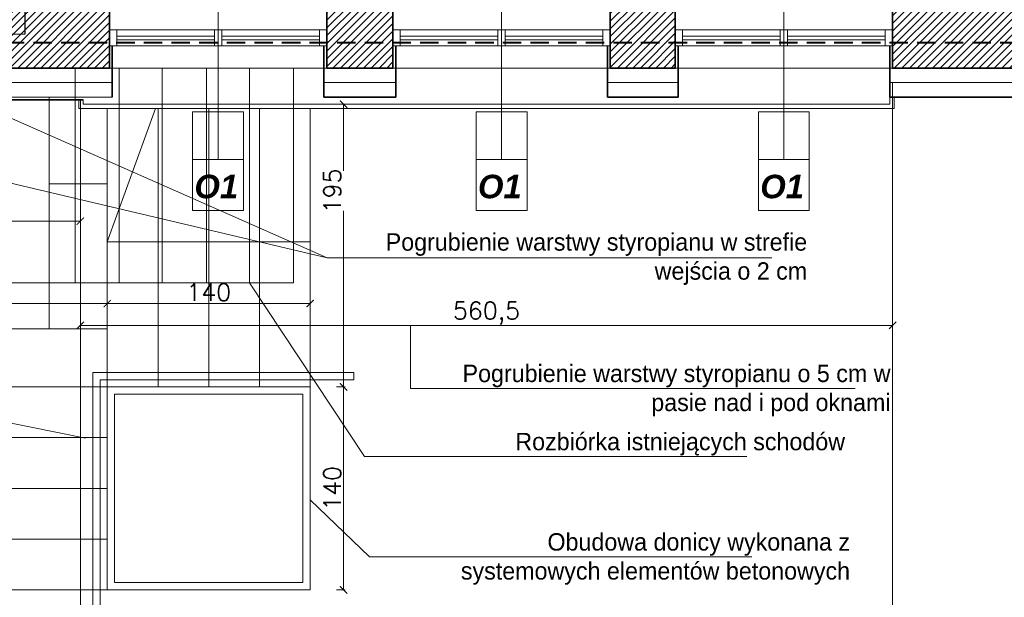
# Model space of a CAD drawing. Header units: millimetres. Extents: x -740 to 33545, y 5178 to 22494.
# Tile 163 of 256: x 10526 to 11205, y 9374 to 9773. Entities that reach past the tile are written whole.
import ezdxf
from ezdxf.lldxf.tags import DXFTag

# ---------------------------------------------------------------- set-up
doc = ezdxf.new("R2010")
doc.units = ezdxf.units.MM
doc.header["$MEASUREMENT"] = 0
doc.linetypes.add('DASHED', pattern=[19.05, 12.7, -6.35])
doc.layers.get('Defpoints').update_dxf_attribs({"color": 252})
for name, color, linetype, lineweight in [('_IS_POZA_ZAKRESEM', 2, 'DASHED', 40), ('A_istniejące ściany', 252, 'Continuous', 35), ('A_izolacja', 252, 'Continuous', 9), ('A_l.przerywana', 252, 'ICAD_ISO03W100', 9), ('A_okna wymieniane', 252, 'Continuous', 15), ('A_opisy', 252, 'Continuous', 15), ('A_ściany projektowane', 252, 'Continuous', 35), ('k_wyburzenia widoczne', 252, 'PNEUMATIC2', 18), ('l.przerywana', 252, 'ICAD_ISO03W100', 5), ('l.widokowa', 252, 'Continuous', 15), ('l.wypełnien', 252, 'Continuous', 5), ('wymiarowanie', 252, 'Continuous', 9)]:
    doc.layers.add(name, color=color, linetype=linetype, lineweight=lineweight)
doc.styles.add('ARIALL', font='GOTHIC.TTF', dxfattribs={"height": 40})
doc.styles.add('ROMANS', font='romans')
doc.styles.add('styl2', font='simplex.shx')
doc.linetypes.add('BATTING', pattern='A,0.00254,-2.54,[134,ltypeshp.shx,S=2.54,R=0,X=-2.54,Y=0],-5.08,[134,ltypeshp.shx,S=2.54,R=180,X=2.54,Y=0],-2.54', length=10.16254)
tags = doc.linetypes.add('ICAD_ISO03W100', pattern=[30, 12, -18]).pattern_tags.tags
tags[6:7] = [DXFTag(74, 4), DXFTag(75, 0), DXFTag(340, '0'), DXFTag(46, 1.0), DXFTag(50, 0.0), DXFTag(44, 0.0), DXFTag(45, 0.0)]
tags[4:5] = [DXFTag(74, 4), DXFTag(75, 0), DXFTag(340, '0'), DXFTag(46, 1.0), DXFTag(50, 0.0), DXFTag(44, 0.0), DXFTag(45, 0.0)]
doc.linetypes.add('PNEUMATIC2', pattern='A,0.5,-0.25,["//",Standard,S=0.2,R=0,X=-0.1,Y=-0.1],-0.25', length=1)
doc.dimstyles.new('Skala 1-50', dxfattribs={"dimtxt": 12, "dimasz": 5, "dimexe": 1, "dimexo": 1, "dimgap": 1.5, "dimtad": 1, "dimdec": 1, "dimrnd": 0.5, "dimtxsty": 'styl2', "dimblk": 'ARCHTICK', "dimcen": 5, "dimadec": 0, "dimazin": 0, "dimtfac": 1, "dimtdec": 1, "dimtmove": 1, "dimatfit": 3, "dimldrblk": 'ARCHTICK', "dimfxl": 0, "dimlwd": -1, "dimlwe": -1, "dimarcsym": 0})

# ---------------------------------------------------------------- blocks, each defined once
blk = doc.blocks.new('_ArchTick')
at = {"color": 0, "linetype": 'ByBlock', "const_width": 0.15}
blk.add_lwpolyline([(-0.5, -0.5), (0.5, 0.5)], dxfattribs=at)
blk = doc.blocks.new('*D1743')
at = {"layer": 'Defpoints', "color": 0}
for p in [(10586.27, 9577.12), (10186.27, 9559.31), (10586.27, 9559.31)]:
    blk.add_point(p, dxfattribs=at)
at = {"layer": 'wymiarowanie', "color": 0}
for p, q in [((10186.27, 9572.12), (10186.27, 9578.12)), ((10186.27, 9577.12), (10586.27, 9577.12)), ((10586.27, 9572.12), (10586.27, 9578.12))]:
    blk.add_line(p, q, dxfattribs=at)
at = {"layer": 'wymiarowanie', "color": 0, "xscale": 5, "yscale": 5, "zscale": 5, "rotation": 180}
blk.add_blockref('_ArchTick', (10186.27, 9577.12), dxfattribs=at)
at = {"layer": 'wymiarowanie', "color": 0, "xscale": 5, "yscale": 5, "zscale": 5}
blk.add_blockref('_ArchTick', (10586.27, 9577.12), dxfattribs=at)
at = {"layer": 'wymiarowanie', "color": 0, "insert": (10386.27, 9584.92), "char_height": 12, "attachment_point": 5, "style": 'styl2'}
blk.add_mtext('400', dxfattribs=at)
blk = doc.blocks.new('*D1744')
at = {"layer": 'Defpoints', "color": 0}
for p in [(10726.27, 9577.12), (10586.27, 9559.31), (10726.27, 9552.16)]:
    blk.add_point(p, dxfattribs=at)
at = {"layer": 'wymiarowanie', "color": 0}
for p, q in [((10586.27, 9572.12), (10586.27, 9578.12)), ((10586.27, 9577.12), (10726.27, 9577.12)), ((10726.27, 9572.12), (10726.27, 9578.12))]:
    blk.add_line(p, q, dxfattribs=at)
at = {"layer": 'wymiarowanie', "color": 0, "xscale": 5, "yscale": 5, "zscale": 5, "rotation": 180}
blk.add_blockref('_ArchTick', (10586.27, 9577.12), dxfattribs=at)
at = {"layer": 'wymiarowanie', "color": 0, "xscale": 5, "yscale": 5, "zscale": 5}
blk.add_blockref('_ArchTick', (10726.27, 9577.12), dxfattribs=at)
at = {"layer": 'wymiarowanie', "color": 0, "insert": (10656.27, 9584.92), "char_height": 12, "attachment_point": 5, "style": 'styl2'}
blk.add_mtext('140', dxfattribs=at)
blk = doc.blocks.new('*D1888')
at = {"layer": 'Defpoints', "color": 0}
for p in [(10443.84, 9728.58), (10567.7, 9668.2), (10567.7, 9633.97)]:
    blk.add_point(p, dxfattribs=at)
at = {"layer": 'wymiarowanie', "color": 0}
for p, q in [((10443.84, 9638.97), (10443.84, 9632.97)), ((10567.7, 9638.97), (10567.7, 9632.97)), ((10443.84, 9633.97), (10567.7, 9633.97))]:
    blk.add_line(p, q, dxfattribs=at)
at = {"layer": 'wymiarowanie', "color": 0, "xscale": 5, "yscale": 5, "zscale": 5, "rotation": 180}
blk.add_blockref('_ArchTick', (10443.84, 9633.97), dxfattribs=at)
at = {"layer": 'wymiarowanie', "color": 0, "xscale": 5, "yscale": 5, "zscale": 5}
blk.add_blockref('_ArchTick', (10567.7, 9633.97), dxfattribs=at)
at = {"layer": 'wymiarowanie', "color": 0, "insert": (10505.77, 9641.62), "char_height": 12, "attachment_point": 5, "style": 'styl2'}
blk.add_mtext('124', dxfattribs=at)
blk = doc.blocks.new('*D1890')
at = {"layer": 'Defpoints', "color": 0}
for p in [(11128.02, 9719.58), (10567.7, 9717.58), (11128.02, 9562.04)]:
    blk.add_point(p, dxfattribs=at)
at = {"layer": 'wymiarowanie', "color": 0}
for p, q in [((10567.7, 9567.04), (10567.7, 9561.04)), ((11128.02, 9567.04), (11128.02, 9561.04)), ((10567.7, 9562.04), (11128.02, 9562.04))]:
    blk.add_line(p, q, dxfattribs=at)
at = {"layer": 'wymiarowanie', "color": 0, "xscale": 5, "yscale": 5, "zscale": 5, "rotation": 180}
blk.add_blockref('_ArchTick', (10567.7, 9562.04), dxfattribs=at)
at = {"layer": 'wymiarowanie', "color": 0, "xscale": 5, "yscale": 5, "zscale": 5}
blk.add_blockref('_ArchTick', (11128.02, 9562.04), dxfattribs=at)
at = {"layer": 'wymiarowanie', "color": 0, "insert": (10847.86, 9570.39), "char_height": 12, "attachment_point": 5, "style": 'styl2'}
blk.add_mtext('560,5', dxfattribs=at)
blk = doc.blocks.new('*D2153')
at = {"layer": 'Defpoints', "color": 0}
for p in [(10443.84, 9728.58), (10567.7, 9717.58), (10567.7, 9186.8)]:
    blk.add_point(p, dxfattribs=at)
at = {"layer": 'wymiarowanie', "color": 0}
for p, q in [((10443.84, 9191.8), (10443.84, 9185.8)), ((10567.7, 9191.8), (10567.7, 9185.8)), ((10443.84, 9186.8), (10567.7, 9186.8))]:
    blk.add_line(p, q, dxfattribs=at)
at = {"layer": 'wymiarowanie', "color": 0, "xscale": 5, "yscale": 5, "zscale": 5, "rotation": 180}
blk.add_blockref('_ArchTick', (10443.84, 9186.8), dxfattribs=at)
at = {"layer": 'wymiarowanie', "color": 0, "xscale": 5, "yscale": 5, "zscale": 5}
blk.add_blockref('_ArchTick', (10567.7, 9186.8), dxfattribs=at)
at = {"layer": 'wymiarowanie', "color": 0, "insert": (10505.77, 9194.45), "char_height": 12, "attachment_point": 5, "style": 'styl2'}
blk.add_mtext('124', dxfattribs=at)
blk = doc.blocks.new('*D2154')
at = {"layer": 'Defpoints', "color": 0}
for p in [(10737.7, 9739.58), (10567.7, 9717.58), (10737.7, 9186.8)]:
    blk.add_point(p, dxfattribs=at)
at = {"layer": 'wymiarowanie', "color": 0}
for p, q in [((10567.7, 9191.8), (10567.7, 9185.8)), ((10737.7, 9191.8), (10737.7, 9185.8)), ((10567.7, 9186.8), (10737.7, 9186.8))]:
    blk.add_line(p, q, dxfattribs=at)
at = {"layer": 'wymiarowanie', "color": 0, "xscale": 5, "yscale": 5, "zscale": 5, "rotation": 180}
blk.add_blockref('_ArchTick', (10567.7, 9186.8), dxfattribs=at)
at = {"layer": 'wymiarowanie', "color": 0, "xscale": 5, "yscale": 5, "zscale": 5}
blk.add_blockref('_ArchTick', (10737.7, 9186.8), dxfattribs=at)
at = {"layer": 'wymiarowanie', "color": 0, "insert": (10652.7, 9194.6), "char_height": 12, "attachment_point": 5, "style": 'styl2'}
blk.add_mtext('170', dxfattribs=at)
blk = doc.blocks.new('*D2155')
at = {"layer": 'Defpoints', "color": 0}
for p in [(10737.7, 9739.58), (10783.28, 9739.58), (10783.28, 9186.8)]:
    blk.add_point(p, dxfattribs=at)
at = {"layer": 'wymiarowanie', "color": 0}
for p, q in [((10737.7, 9191.8), (10737.7, 9185.8)), ((10783.28, 9191.8), (10783.28, 9185.8)), ((10737.7, 9186.8), (10783.28, 9186.8))]:
    blk.add_line(p, q, dxfattribs=at)
at = {"layer": 'wymiarowanie', "color": 0, "xscale": 5, "yscale": 5, "zscale": 5, "rotation": 180}
blk.add_blockref('_ArchTick', (10737.7, 9186.8), dxfattribs=at)
at = {"layer": 'wymiarowanie', "color": 0, "xscale": 5, "yscale": 5, "zscale": 5}
blk.add_blockref('_ArchTick', (10783.28, 9186.8), dxfattribs=at)
at = {"layer": 'wymiarowanie', "color": 0, "insert": (10760.49, 9195.15), "char_height": 12, "attachment_point": 5, "style": 'styl2'}
blk.add_mtext('45,5', dxfattribs=at)
blk = doc.blocks.new('*D2156')
at = {"layer": 'Defpoints', "color": 0}
for p in [(10783.28, 9739.58), (10933.28, 9739.58), (10933.28, 9186.8)]:
    blk.add_point(p, dxfattribs=at)
at = {"layer": 'wymiarowanie', "color": 0}
for p, q in [((10783.28, 9191.8), (10783.28, 9185.8)), ((10933.28, 9191.8), (10933.28, 9185.8)), ((10783.28, 9186.8), (10933.28, 9186.8))]:
    blk.add_line(p, q, dxfattribs=at)
at = {"layer": 'wymiarowanie', "color": 0, "xscale": 5, "yscale": 5, "zscale": 5, "rotation": 180}
blk.add_blockref('_ArchTick', (10783.28, 9186.8), dxfattribs=at)
at = {"layer": 'wymiarowanie', "color": 0, "xscale": 5, "yscale": 5, "zscale": 5}
blk.add_blockref('_ArchTick', (10933.28, 9186.8), dxfattribs=at)
at = {"layer": 'wymiarowanie', "color": 0, "insert": (10858.28, 9194.6), "char_height": 12, "attachment_point": 5, "style": 'styl2'}
blk.add_mtext('150', dxfattribs=at)
blk = doc.blocks.new('*D2157')
at = {"layer": 'Defpoints', "color": 0}
for p in [(10978.02, 9739.58), (11128.02, 9739.58), (11128.02, 9186.8)]:
    blk.add_point(p, dxfattribs=at)
at = {"layer": 'wymiarowanie', "color": 0}
for p, q in [((10978.02, 9191.8), (10978.02, 9185.8)), ((11128.02, 9191.8), (11128.02, 9185.8)), ((10978.02, 9186.8), (11128.02, 9186.8))]:
    blk.add_line(p, q, dxfattribs=at)
at = {"layer": 'wymiarowanie', "color": 0, "xscale": 5, "yscale": 5, "zscale": 5, "rotation": 180}
blk.add_blockref('_ArchTick', (10978.02, 9186.8), dxfattribs=at)
at = {"layer": 'wymiarowanie', "color": 0, "xscale": 5, "yscale": 5, "zscale": 5}
blk.add_blockref('_ArchTick', (11128.02, 9186.8), dxfattribs=at)
at = {"layer": 'wymiarowanie', "color": 0, "insert": (11053.02, 9194.6), "char_height": 12, "attachment_point": 5, "style": 'styl2'}
blk.add_mtext('150', dxfattribs=at)
blk = doc.blocks.new('*D2158')
at = {"layer": 'Defpoints', "color": 0}
for p in [(11128.02, 9739.58), (11214.13, 9719.58), (11214.13, 9186.8)]:
    blk.add_point(p, dxfattribs=at)
at = {"layer": 'wymiarowanie', "color": 0}
for p, q in [((11128.02, 9191.8), (11128.02, 9185.8)), ((11214.13, 9191.8), (11214.13, 9185.8)), ((11128.02, 9186.8), (11214.13, 9186.8))]:
    blk.add_line(p, q, dxfattribs=at)
at = {"layer": 'wymiarowanie', "color": 0, "xscale": 5, "yscale": 5, "zscale": 5, "rotation": 180}
blk.add_blockref('_ArchTick', (11128.02, 9186.8), dxfattribs=at)
at = {"layer": 'wymiarowanie', "color": 0, "xscale": 5, "yscale": 5, "zscale": 5}
blk.add_blockref('_ArchTick', (11214.13, 9186.8), dxfattribs=at)
at = {"layer": 'wymiarowanie', "color": 0, "insert": (11171.07, 9194.6), "char_height": 12, "attachment_point": 5, "style": 'styl2'}
blk.add_mtext('86', dxfattribs=at)
blk = doc.blocks.new('*D2350')
at = {"layer": 'Defpoints', "color": 0}
for p in [(10933.28, 9739.58), (10978.02, 9739.58), (10933.28, 9186.8)]:
    blk.add_point(p, dxfattribs=at)
at = {"layer": 'wymiarowanie', "color": 0}
for p, q in [((10933.28, 9191.8), (10933.28, 9185.8)), ((10978.02, 9191.8), (10978.02, 9185.8)), ((10978.02, 9186.8), (10933.28, 9186.8))]:
    blk.add_line(p, q, dxfattribs=at)
at = {"layer": 'wymiarowanie', "color": 0, "xscale": 5, "yscale": 5, "zscale": 5, "rotation": 180}
blk.add_blockref('_ArchTick', (10933.28, 9186.8), dxfattribs=at)
at = {"layer": 'wymiarowanie', "color": 0, "xscale": 5, "yscale": 5, "zscale": 5}
blk.add_blockref('_ArchTick', (10978.02, 9186.8), dxfattribs=at)
at = {"layer": 'wymiarowanie', "color": 0, "insert": (10955.65, 9195.15), "char_height": 12, "attachment_point": 5, "style": 'styl2'}
blk.add_mtext('44,5', dxfattribs=at)
blk = doc.blocks.new('*D2811')
at = {"layer": 'Defpoints', "color": 0}
for p in [(10726.27, 9519.58), (10749.3, 9519.58), (10726.27, 9379.58)]:
    blk.add_point(p, dxfattribs=at)
at = {"layer": 'wymiarowanie', "color": 0}
for p, q in [((10744.3, 9519.58), (10750.3, 9519.58)), ((10749.3, 9379.58), (10749.3, 9519.58)), ((10744.3, 9379.58), (10750.3, 9379.58))]:
    blk.add_line(p, q, dxfattribs=at)
at = {"layer": 'wymiarowanie', "color": 0, "xscale": 5, "yscale": 5, "zscale": 5}
for p, rotation in [((10749.3, 9519.58), 90), ((10749.3, 9379.58), 270)]:
    blk.add_blockref('_ArchTick', p, dxfattribs=dict(at, rotation=rotation))
at = {"layer": 'wymiarowanie', "color": 0, "insert": (10741.5, 9449.58), "char_height": 12, "attachment_point": 5, "rotation": 90, "style": 'styl2'}
blk.add_mtext('140', dxfattribs=at)
blk = doc.blocks.new('*D2812')
at = {"layer": 'Defpoints', "color": 0}
for p in [(10729.9, 9714.58), (10749.3, 9714.58), (10726.27, 9519.58)]:
    blk.add_point(p, dxfattribs=at)
at = {"layer": 'wymiarowanie', "color": 0}
for p, q in [((10744.3, 9714.58), (10750.3, 9714.58)), ((10749.3, 9714.58), (10749.3, 9668.65)), ((10749.3, 9519.58), (10749.3, 9641.02)), ((10744.3, 9519.58), (10750.3, 9519.58))]:
    blk.add_line(p, q, dxfattribs=at)
at = {"layer": 'wymiarowanie', "color": 0, "xscale": 5, "yscale": 5, "zscale": 5}
for p, rotation in [((10749.3, 9714.58), 90), ((10749.3, 9519.58), 270)]:
    blk.add_blockref('_ArchTick', p, dxfattribs=dict(at, rotation=rotation))
at = {"layer": 'wymiarowanie', "color": 0, "insert": (10741.5, 9654.84), "char_height": 12, "attachment_point": 5, "rotation": 90, "style": 'styl2'}
blk.add_mtext('195', dxfattribs=at)

msp = doc.modelspace()

# ---------------------------------------------------------------- hatches: boundary and pattern name
at = {"layer": 'l.wypełnien'}
h = msp.add_hatch(dxfattribs=at)
h.set_pattern_fill('ANSI31', color=256, scale=30, style=0)
h.paths.add_polyline_path([(10913.66, 10402.52), (10997.39, 10402.52), (11117.42, 10402.52), (11176.61, 10402.52), (11176.61, 10401.46), (11164.43, 10401.46), (11164.43, 10399.14), (11180.1, 10399.14), (11180.1, 10402.52), (11291.35, 10402.52), (11291.35, 10359.34), (11212.91, 10359.34), (11212.91, 10281.34), (11174.51, 10281.34), (11174.51, 10359.34), (11117.42, 10359.34), (10913.66, 10359.34)])
h.paths.add_polyline_path([(11186.51, 10326.34), (11186.51, 10347.34), (11200.91, 10347.34), (11200.91, 10326.34)], flags=16)
h.paths.add_polyline_path([(11186.51, 10326.34), (11186.51, 10347.34), (11200.91, 10347.34), (11200.91, 10326.34)], flags=0)
h.paths.add_polyline_path([(11186.51, 10293.34), (11186.51, 10314.34), (11200.91, 10314.34), (11200.91, 10293.34)], flags=16)
h.paths.add_polyline_path([(11186.51, 10293.34), (11186.51, 10314.34), (11200.91, 10314.34), (11200.91, 10293.34)], flags=0)
h.paths.add_polyline_path([(11234.13, 9739.58), (11234.13, 9782.76), (11199.91, 9782.76), (11199.91, 9812.76), (11174.51, 9812.76), (11174.51, 9782.76), (11128.02, 9782.76), (11128.02, 9739.58)])
h.paths.add_polyline_path([(10477.77, 9782.76), (10504.8, 9782.76), (10504.8, 9762.76), (10529.35, 9762.99), (10529.35, 9782.76), (10587.7, 9782.76), (10587.7, 9739.58), (10477.77, 9739.58)])
h.paths.add_polyline_path([(10783.28, 9739.58), (10783.28, 9782.76), (10737.7, 9782.76), (10737.7, 9739.58)])
h.paths.add_polyline_path([(10978.02, 9739.58), (10978.02, 9782.76), (10933.28, 9782.76), (10933.28, 9739.58)])
h.paths.add_polyline_path([(10769.66, 10359.34), (10771.66, 10359.34), (10771.66, 10402.52), (10736.26, 10402.52), (10736.26, 10359.34)])
h.paths.add_polyline_path([(10457.77, 9739.58), (10457.77, 9782.76), (10477.77, 9782.76), (10477.77, 9739.58), (10470.93, 9739.58)])
h.paths.add_polyline_path([(10771.66, 10359.34), (10771.66, 10402.52), (10791.66, 10402.52), (10791.66, 10359.34)])
h.paths.add_polyline_path([(10913.66, 10359.34), (10913.66, 10402.52), (10893.66, 10402.52), (10893.66, 10359.34)])
h.paths.add_polyline_path([(10504.8, 9762.76), (10504.8, 9782.76), (10529.35, 9782.76), (10529.35, 9762.99)])

# ---------------------------------------------------------------- linework, layer by layer
at = {"layer": '_IS_POZA_ZAKRESEM'}
msp.add_line((11862.48, 9756.84), (8904.92, 9756.84), dxfattribs=at)
at = {"layer": 'A_istniejące ściany'}
for points in [[(10587.7, 9739.58), (10587.7, 9782.76)], [(10737.7, 9782.76), (10737.7, 9739.58)], [(10783.28, 9739.58), (10783.28, 9782.76)], [(10933.28, 9782.76), (10933.28, 9739.58)], [(10978.02, 9739.58), (10978.02, 9782.76)], [(11128.02, 9782.76), (11128.02, 9739.58)], [(10737.7, 9739.58), (10737.7, 9754.82)], [(10933.28, 9739.58), (10933.28, 9754.82)], [(11128.02, 9739.58), (11128.02, 9754.82)], [(10470.93, 9739.58), (10587.7, 9739.58)], [(10737.7, 9739.58), (10783.28, 9739.58)], [(10933.28, 9739.58), (10978.02, 9739.58)], [(11128.02, 9739.58), (11234.13, 9739.58)]]:
    msp.add_lwpolyline(points, dxfattribs=at)
at = {"layer": 'A_izolacja', "lineweight": 35}
for p, q in [((10589.7, 9754.82), (10589.7, 9719.58)), ((10735.7, 9754.82), (10735.7, 9719.58)), ((10785.28, 9754.82), (10785.28, 9719.58)), ((10931.28, 9754.82), (10931.28, 9719.58)), ((10980.02, 9754.82), (10980.02, 9719.58)), ((11126.02, 9754.82), (11126.02, 9719.58))]:
    msp.add_line(p, q, dxfattribs=at)
at = {"layer": 'A_izolacja', "linetype": 'BATTING', "ltscale": 0.1}
for points in [[(10469.24, 9729.58), (10589.7, 9729.58)], [(10735.7, 9729.58), (10785.28, 9729.58)], [(10931.28, 9729.58), (10980.02, 9729.58)], [(11126.02, 9729.58), (11236.13, 9729.58)]]:
    msp.add_lwpolyline(points, dxfattribs=at)
at = {"layer": 'A_izolacja'}
msp.add_lwpolyline([(10455.77, 9719.58), (10589.7, 9719.58)], dxfattribs=at)
at = {"layer": 'A_izolacja', "lineweight": 35}
for points in [[(10735.7, 9719.58), (10785.28, 9719.58)], [(10931.28, 9719.58), (10980.02, 9719.58)], [(10455.77, 9717.58), (10569.7, 9717.58)]]:
    msp.add_lwpolyline(points, dxfattribs=at)
at = {"layer": 'A_l.przerywana', "ltscale": 0.3}
for points in [[(10739.75, 9739.58), (10586.5, 9739.58)], [(10935.33, 9739.58), (10782.08, 9739.58)], [(11130.06, 9739.58), (10976.82, 9739.58)]]:
    msp.add_lwpolyline(points, dxfattribs=at)
at = {"layer": 'A_okna wymieniane'}
for points in [[(10592.78, 9765.83), (10587.7, 9765.83)], [(10587.7, 9765.83), (10587.7, 9754.82)], [(10591.58, 9765.83), (10660.16, 9765.83)], [(10592.78, 9754.82), (10592.78, 9765.83)], [(10660.16, 9761.6), (10592.78, 9761.6)], [(10592.78, 9761.6), (10592.78, 9759.06)], [(10665.24, 9765.83), (10660.16, 9765.83)], [(10660.16, 9765.83), (10660.16, 9754.82)], [(10660.16, 9759.06), (10660.16, 9761.6)], [(10665.24, 9754.82), (10665.24, 9765.83)], [(10665.24, 9765.83), (10734.67, 9765.83)], [(10732.62, 9761.6), (10665.24, 9761.6)], [(10665.24, 9761.6), (10665.24, 9759.06)], [(10737.7, 9765.83), (10732.62, 9765.83)], [(10732.62, 9765.83), (10732.62, 9754.82)], [(10732.62, 9759.06), (10732.62, 9761.6)], [(10737.7, 9754.82), (10737.7, 9765.83)], [(10788.36, 9765.83), (10783.28, 9765.83)], [(10783.28, 9765.83), (10783.28, 9754.82)], [(10787.16, 9765.83), (10855.74, 9765.83)], [(10788.36, 9754.82), (10788.36, 9765.83)], [(10855.74, 9761.6), (10788.36, 9761.6)], [(10788.36, 9761.6), (10788.36, 9759.06)], [(10860.82, 9765.83), (10855.74, 9765.83)], [(10855.74, 9765.83), (10855.74, 9754.82)], [(10855.74, 9759.06), (10855.74, 9761.6)], [(10860.82, 9754.82), (10860.82, 9765.83)], [(10860.82, 9765.83), (10930.25, 9765.83)], [(10928.2, 9761.6), (10860.82, 9761.6)], [(10860.82, 9761.6), (10860.82, 9759.06)], [(10933.28, 9765.83), (10928.2, 9765.83)], [(10928.2, 9765.83), (10928.2, 9754.82)], [(10928.2, 9759.06), (10928.2, 9761.6)], [(10933.28, 9754.82), (10933.28, 9765.83)], [(10983.1, 9765.83), (10978.02, 9765.83)], [(10978.02, 9765.83), (10978.02, 9754.82)], [(10981.9, 9765.83), (11050.48, 9765.83)], [(10983.1, 9754.82), (10983.1, 9765.83)], [(11050.48, 9761.6), (10983.1, 9761.6)], [(10983.1, 9761.6), (10983.1, 9759.06)], [(11055.56, 9765.83), (11050.48, 9765.83)], [(11050.48, 9765.83), (11050.48, 9754.82)], [(11050.48, 9759.06), (11050.48, 9761.6)], [(11055.56, 9754.82), (11055.56, 9765.83)], [(11055.56, 9765.83), (11124.98, 9765.83)], [(11122.94, 9761.6), (11055.56, 9761.6)], [(11055.56, 9761.6), (11055.56, 9759.06)], [(11128.02, 9765.83), (11122.94, 9765.83)], [(11122.94, 9765.83), (11122.94, 9754.82)], [(11122.94, 9759.06), (11122.94, 9761.6)], [(11128.02, 9754.82), (11128.02, 9765.83)], [(10587.7, 9754.82), (10592.78, 9754.82)], [(10660.16, 9754.82), (10591.58, 9754.82)], [(10592.78, 9759.06), (10660.16, 9759.06)], [(10660.16, 9754.82), (10665.24, 9754.82)], [(10665.24, 9759.06), (10732.62, 9759.06)], [(10734.67, 9754.82), (10665.24, 9754.82)], [(10732.62, 9754.82), (10737.7, 9754.82)], [(10783.28, 9754.82), (10788.36, 9754.82)], [(10855.74, 9754.82), (10787.16, 9754.82)], [(10788.36, 9759.06), (10855.74, 9759.06)], [(10855.74, 9754.82), (10860.82, 9754.82)], [(10860.82, 9759.06), (10928.2, 9759.06)], [(10930.25, 9754.82), (10860.82, 9754.82)], [(10928.2, 9754.82), (10933.28, 9754.82)], [(10978.02, 9754.82), (10983.1, 9754.82)], [(11050.48, 9754.82), (10981.9, 9754.82)], [(10983.1, 9759.06), (11050.48, 9759.06)], [(11050.48, 9754.82), (11055.56, 9754.82)], [(11055.56, 9759.06), (11122.94, 9759.06)], [(11124.98, 9754.82), (11055.56, 9754.82)], [(11122.94, 9754.82), (11128.02, 9754.82)]]:
    msp.add_lwpolyline(points, dxfattribs=at)
at = {"layer": 'A_opisy'}
for p, q in [((10662.7, 9681.91), (10662.7, 9815.38)), ((10858.28, 9681.91), (10858.28, 9815.38)), ((11053.02, 9681.91), (11053.02, 9815.38))]:
    msp.add_line(p, q, dxfattribs=at)
at = {"layer": 'A_opisy', "ltscale": 0.3}
for points in [[(10645.17, 9676.43), (10645.17, 9709.3), (10662.7, 9709.3), (10662.7, 9676.43)], [(10662.7, 9676.43), (10662.7, 9709.3), (10680.23, 9709.3), (10680.23, 9676.43)], [(10840.75, 9676.43), (10840.75, 9709.3), (10858.28, 9709.3), (10858.28, 9676.43)], [(10858.28, 9676.43), (10858.28, 9709.3), (10875.81, 9709.3), (10875.81, 9676.43)], [(11035.49, 9676.43), (11035.49, 9709.3), (11053.02, 9709.3), (11053.02, 9676.43)], [(11053.02, 9676.43), (11053.02, 9709.3), (11070.54, 9709.3), (11070.54, 9676.43)], [(10680.23, 9641.37), (10680.23, 9676.43), (10645.17, 9676.43), (10645.17, 9641.37)], [(10875.81, 9641.37), (10875.81, 9676.43), (10840.75, 9676.43), (10840.75, 9641.37)], [(11070.54, 9641.37), (11070.54, 9676.43), (11035.49, 9676.43), (11035.49, 9641.37)]]:
    msp.add_lwpolyline(points, close=True, dxfattribs=at)
at = {"layer": 'A_ściany projektowane'}
for p, q in [((10587.7, 9754.82), (10587.7, 9739.58)), ((10737.7, 9754.82), (10737.7, 9739.58)), ((10783.28, 9754.82), (10783.28, 9739.58)), ((10933.28, 9754.82), (10933.28, 9739.58)), ((10978.02, 9754.82), (10978.02, 9739.58)), ((11128.02, 9754.82), (11128.02, 9739.58))]:
    msp.add_line(p, q, dxfattribs=at)
msp.add_lwpolyline([(11126.02, 9719.58), (11216.13, 9719.58)], dxfattribs=at)
at = {"layer": 'k_wyburzenia widoczne', "ltscale": 20}
for points in [[(10564.07, 9591.42), (10564.07, 9739.58)], [(10594.55, 9591.42), (10594.55, 9739.58)], [(10624.18, 9591.42), (10624.18, 9739.58)], [(10654.66, 9591.42), (10654.66, 9739.58)], [(10684.29, 9591.42), (10684.29, 9739.58)], [(10714.77, 9591.42), (10714.77, 9739.58)], [(10714.77, 9591.42), (10714.77, 9617.66)], [(10109.41, 9591.42), (10714.77, 9591.42)], [(10714.77, 9591.42), (10684.29, 9591.42)]]:
    msp.add_lwpolyline(points, dxfattribs=at)
at = {"layer": 'l.przerywana', "lineweight": 30, "ltscale": 0.3}
msp.add_lwpolyline([(10504.8, 9927.76), (10529.35, 9927.76), (10529.35, 9762.99), (10504.8, 9762.76)], close=True, dxfattribs=at)
at = {"layer": 'l.przerywana', "ltscale": 0.3}
msp.add_lwpolyline([(10569.7, 9717.58), (10569.7, 9714.58), (11126.02, 9714.58), (11126.02, 9719.58)], dxfattribs=at)
at = {"layer": 'l.widokowa'}
for points in [[(10566.7, 9717.58), (10566.7, 9711.58), (11129.02, 9711.58), (11129.02, 9719.58)], [(10186.27, 9714.58), (10186.27, 9519.58), (10586.27, 9519.58), (10586.27, 9711.58)], [(10046.27, 9711.58), (10046.27, 9379.58), (10726.27, 9379.58), (10726.27, 9711.58)], [(10621.27, 9519.58), (10621.27, 9711.58)], [(10656.27, 9519.58), (10656.27, 9711.58)], [(10691.27, 9519.58), (10691.27, 9711.58)], [(10576.27, 9349.58), (10576.27, 9529.58), (10756.27, 9529.58)], [(10756.27, 9524.58), (10756.27, 9529.58)], [(10581.27, 9349.58), (10581.27, 9524.58), (10756.27, 9524.58)], [(10186.27, 9484.58), (10586.27, 9484.58)], [(10186.27, 9449.58), (10586.27, 9449.58)], [(10186.27, 9414.58), (10586.27, 9414.58)]]:
    msp.add_lwpolyline(points, dxfattribs=at)
for points in [[(10586.27, 9519.58), (10726.27, 9519.58), (10726.27, 9379.58), (10586.27, 9379.58)], [(10591.27, 9514.58), (10721.27, 9514.58), (10721.27, 9384.58), (10591.27, 9384.58)]]:
    msp.add_lwpolyline(points, close=True, dxfattribs=at)
at = {"layer": 'l.wypełnien'}
for points in [[(10546.27, 9659.58), (10546.27, 9719.58)], [(10586.27, 9711.58), (10586.27, 9659.58), (10546.27, 9659.58)], [(10546.27, 9559.58), (10546.27, 9659.58), (10586.27, 9659.58), (10586.27, 9559.58), (10546.27, 9559.58)], [(10486.27, 9559.58), (10586.27, 9559.58), (10586.27, 9519.58), (10486.27, 9519.58), (10486.27, 9559.58)]]:
    msp.add_lwpolyline(points, dxfattribs=at)
at = {"layer": 'wymiarowanie', "linetype": 'ICAD_ISO03W100', "ltscale": 0.2}
for p, q in [((11128.02, 9729.58), (11128.02, 9191.8)), ((10567.7, 9717.58), (10567.7, 9191.8))]:
    msp.add_line(p, q, dxfattribs=at)
at = {"layer": 'wymiarowanie'}
for p, q in [((10737.86, 9608.55), (10275.96, 9717.58)), ((10737.86, 9608.55), (10491.32, 9717.58)), ((10586.27, 9619.58), (10619.46, 9711.58)), ((10586.27, 9619.58), (10726.27, 9619.58)), ((11044.7, 9608.55), (10737.86, 9608.55)), ((10684.29, 9591.42), (10763.72, 9471.53)), ((10795.35, 9518.56), (10795.35, 9562.04)), ((10394.57, 9519.58), (10571.27, 9484.27)), ((11102.19, 9518.56), (10795.35, 9518.56)), ((10763.72, 9471.53), (11027.38, 9471.53)), ((10726.27, 9441.6), (10767.18, 9402.33)), ((10767.18, 9402.33), (11030.84, 9402.33))]:
    msp.add_line(p, q, dxfattribs=at)

# ---------------------------------------------------------------- texts
at = {"layer": 'A_opisy', "ltscale": 0.3, "char_height": 16.2, "width": 109.7533, "attachment_point": 9, "style": 'ARIALL'}
for insert in [(10676.57, 9649.51), (10872.15, 9649.51), (11066.88, 9649.51)]:
    msp.add_mtext('{\\fArial|b1|i1|c238|p34;O1}', dxfattribs=dict(at, insert=insert))
at = {"layer": 'wymiarowanie', "insert": (10016.5, 9639.99), "char_height": 15, "width": 167.4466, "attachment_point": 1}
msp.add_mtext('\\pi62.25080;{\\fCentury Gothic|b0|i0|c238|p0;5x15}\\P\\pi72.99080;{\\fCentury Gothic|b0|i0|c238|p0;35}', dxfattribs=at)
at = {"layer": 'wymiarowanie', "linetype": 'Continuous', "char_height": 12, "width": 327.6277, "attachment_point": 3, "style": 'ROMANS'}
for s, insert in [('{\\fCentury Gothic|b0|i0|c238|p0;}\\P{\\fCentury Gothic|b0|i0|c238|p0;Pogrubienie warstwy styropianu w strefie }{\\fCentury Gothic|b0|i0|c238|p0;wejścia o 2 cm }', (11069.08, 9645.58)), ('{\\fCentury Gothic|b0|i0|c238|p0;Pogrubienie warstwy styropianu o 5 cm }{\\fCentury Gothic|b0|i0|c238|p0;w pasie nad i pod oknami }', (11126.57, 9534.91)), ('{\\fCentury Gothic|b0|i0|c238|p0;Rozbiórka istniejących schodów}\\P{\\fCentury Gothic|b0|i0|c238|p0;}\\P{\\fCentury Gothic|b0|i0|c238|p0; }', (11095.19, 9487.88)), ('{\\fCentury Gothic|b0|i0|c238|p0;Obudowa donicy wykonana z }\\P{\\fCentury Gothic|b0|i0|c238|p0;systemowych elementów betonowych}', (11098.65, 9418.68))]:
    msp.add_mtext(s, dxfattribs=dict(at, insert=insert))

# ---------------------------------------------------------------- dimensions: what is measured, and where the dimension line sits
at = {"layer": 'wymiarowanie'}
for base, p1, p2, picture, middle in [((10737.7, 9186.8), (10567.7, 9717.58), (10737.7, 9739.58), '*D2154', (10652.7, 9194.6)), ((10783.28, 9186.8), (10737.7, 9739.58), (10783.28, 9739.58), '*D2155', (10760.49, 9195.15)), ((10933.28, 9186.8), (10783.28, 9739.58), (10933.28, 9739.58), '*D2156', (10858.28, 9194.6)), ((10933.28, 9186.8), (10978.02, 9739.58), (10933.28, 9739.58), '*D2350', (10955.65, 9195.15)), ((11128.02, 9186.8), (10978.02, 9739.58), (11128.02, 9739.58), '*D2157', (11053.02, 9194.6)), ((11214.13, 9186.8), (11128.02, 9739.58), (11214.13, 9719.58), '*D2158', (11171.07, 9194.6)), ((10567.7, 9633.97), (10443.84, 9728.58), (10567.7, 9668.2), '*D1888', (10505.77, 9641.62)), ((10567.7, 9186.8), (10443.84, 9728.58), (10567.7, 9717.58), '*D2153', (10505.77, 9194.45)), ((11128.02, 9562.04), (10567.7, 9717.58), (11128.02, 9719.58), '*D1890', (10847.86, 9570.39)), ((10586.27, 9577.12), (10186.27, 9559.31), (10586.27, 9559.31), '*D1743', (10386.27, 9584.92)), ((10726.27, 9577.12), (10586.27, 9559.31), (10726.27, 9552.16), '*D1744', (10656.27, 9584.92))]:
    dim = msp.add_linear_dim(base=base, p1=p1, p2=p2, dimstyle='Skala 1-50', dxfattribs=at)
    dim.commit()
    dim.dimension.update_dxf_attribs({"geometry": picture, "text_midpoint": middle})
dim = msp.add_linear_dim(base=(10749.3, 9714.58), p1=(10726.27, 9519.58), p2=(10729.9, 9714.58), angle=90, dimstyle='Skala 1-50', dxfattribs=at)
dim.commit()
dim.dimension.update_dxf_attribs({"geometry": '*D2812', "text_midpoint": (10749.3, 9654.84), "dimtype": 160})
dim = msp.add_linear_dim(base=(10749.3, 9519.58), p1=(10726.27, 9379.58), p2=(10726.27, 9519.58), angle=90, dimstyle='Skala 1-50', dxfattribs=at)
dim.commit()
dim.dimension.update_dxf_attribs({"geometry": '*D2811', "text_midpoint": (10741.5, 9449.58)})

doc.saveas('drawing.dxf')
